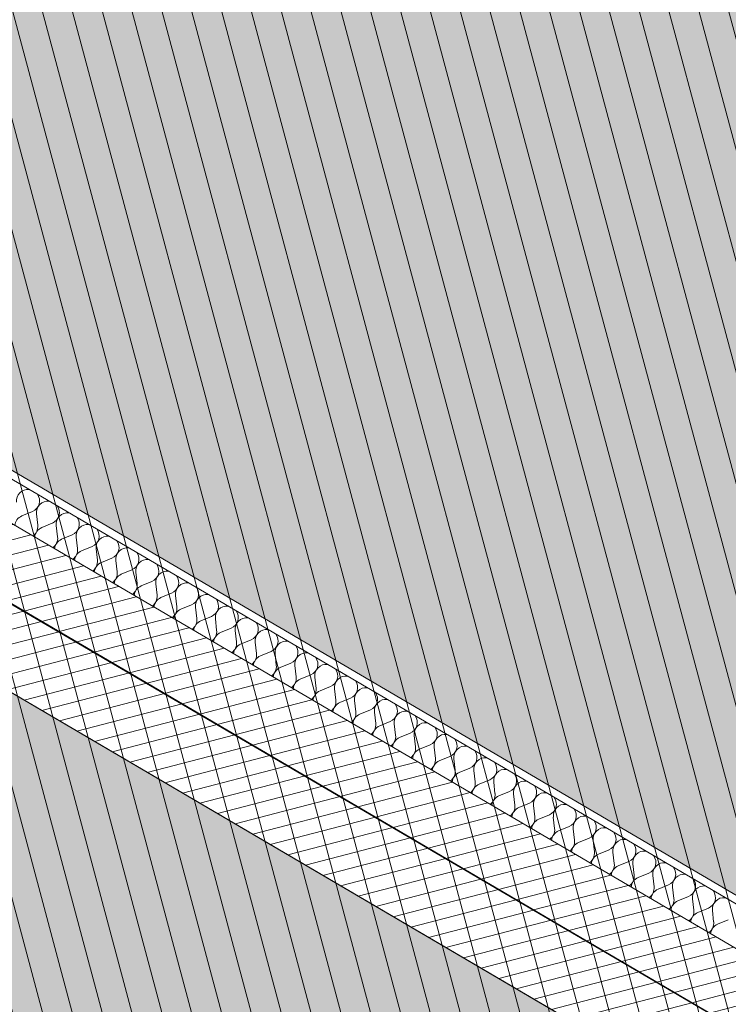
# Model space of a CAD drawing. Header units: millimetres. Extents: x -107151 to 48086, y -42122 to 43779.
# Tile 27 of 38: x -79062 to -77218, y 11307 to 13871. Entities that reach past the tile are written whole.
import ezdxf
from ezdxf.enums import TextEntityAlignment as Align

# ---------------------------------------------------------------- set-up
doc = ezdxf.new("R2010")
doc.units = ezdxf.units.MM
doc.header["$MEASUREMENT"] = 0
for name, color, linetype in [('01-STR_Dalles.ARCHI', 7, 'Continuous'), ('01-STR_Murs.ARCHI', 7, 'Continuous'), ('03-SURFACE _ Utile.ARCHI', 7, 'Continuous'), ('04-SOE_Faux Plafond.ARCHI', 7, 'Continuous'), ('04-SOE_Revetement de sol.ARCHI', 7, 'Continuous'), ('06-REP _ DESSIN.ARCHI', 7, 'Continuous'), ('Marques de Zone Archicad', 7, 'Continuous')]:
    doc.layers.add(name, color=color, linetype=linetype)
doc.styles.add('STYLE_GENERE_1', font='arial.ttf')
doc.styles.add('STYLE_GENERE_2', font='arial.ttf')

# ---------------------------------------------------------------- blocks, each defined once
blk = doc.blocks.new('Dalle_2_1', base_point=(-87430.6, 4298.7))
at = {"layer": '01-STR_Dalles.ARCHI', "color": 7, "linetype": 'Continuous', "lineweight": 5, "flags": 128}
blk.add_lwpolyline([(-87430.6, 4298.7), (-82255.2, 1307.4), (-82677.4, 463.1), (-75900.5, -3502.5), (-71923.2, 3207), (-71765.3, 3113.4), (-70549.2, 5164.8), (-77730.5, 9364.8), (-76774.8, 10994.8), (-81450.8, 13736.5), (-82582.8, 11814.7), (-81961.1, 11448.4), (-82923.4, 9806), (-83760.5, 10296.5), (-83793.1, 10243.2)], close=True, dxfattribs=at)
blk = doc.blocks.new('Dalle_3_1', base_point=(-81450.8, 13736.5))
at = {"layer": '01-STR_Dalles.ARCHI', "color": 7, "linetype": 'Continuous', "lineweight": 5, "flags": 128}
blk.add_lwpolyline([(-81450.8, 13736.5), (-76774.8, 10994.8), (-77730.5, 9364.8), (-70549.2, 5164.8), (-71764.2, 3115.1), (-57563.3, -5087.3), (-51088.4, 5963.1), (-54159.8, 7737.2), (-53645.2, 8618.4), (-70022.2, 18073.7), (-71719.5, 15174.9), (-72107.6, 15402.3), (-72517.3, 14703.1), (-74370.6, 15789.9), (-74299.5, 15912), (-75655.6, 16704.1), (-73659.6, 20151.2), (-76001.6, 21503.4), (-76966, 19867.3), (-77467.6, 20161.2), (-80618.1, 15094.6), (-80627.9, 15078.8), (-81350.6, 13901.5), (-81352.8, 13902.8)], close=True, dxfattribs=at)
blk = doc.blocks.new('Hall 01_VEFA_18_1', base_point=(-73137.1, 16213.4))
at = {"layer": '03-SURFACE _ Utile.ARCHI', "linetype": 'Continuous', "lineweight": 0, "true_color": 0xe4e4e4}
blk.add_hatch(color=254, dxfattribs=at).paths.add_polyline_path([(-75748.1, 16170.3), (-76693, 14553), (-79721.8, 16327.7), (-80475.3, 15116), (-79356.7, 14449.7), (-80050.8, 13266), (-76865.1, 11395.7), (-76102.7, 12696.6), (-71858.8, 10209.6), (-71050, 11589.8), (-73491.7, 13020.4), (-73544.8, 12929.9), (-73717.3, 13031), (-73616.5, 13203), (-75039.8, 14037.7), (-75140.9, 13865.1), (-75399.8, 14016.8), (-74262.8, 15957.8), (-74004, 15806.2), (-74104.8, 15634), (-72681.2, 14799.2), (-72175.5, 15662.3), (-71778.8, 15429.8), (-70743.9, 17197.4), (-74033.6, 19096.7)])
at = {"layer": 'Marques de Zone Archicad', "color": 7, "lineweight": 5}
for tag, height, style, p in [('ROOM_NAME', 125, 'STYLE_GENERE_2', (-73630.6, 16923.4)), ('measuredAreaCode', 100, 'STYLE_GENERE_1', (-73748.5, 16724.9)), ('DUMMY_861', 125, 'STYLE_GENERE_2', (-73151.9, 16675.6)), ('DUMMY_862', 100, 'STYLE_GENERE_1', (-73846.7, 16554.8)), ('DUMMY_863', 100, 'STYLE_GENERE_1', (-73576, 16398.6)), ('DUMMY_864', 100, 'STYLE_GENERE_1', (-73944.9, 16384.7)), ('DUMMY_865', 100, 'STYLE_GENERE_1', (-73608.2, 16190.4))]:
    blk.add_attdef(tag, text='', height=height, rotation=329.9997, dxfattribs=dict(at, style=style)).set_placement(p, align=Align.TOP_LEFT)
blk = doc.blocks.new('Local Tranfo._VEFA_20_1', base_point=(-79880.5, 10719))
at = {"layer": '03-SURFACE _ Utile.ARCHI', "linetype": 'Continuous', "lineweight": 0, "true_color": 0xe4e4e4}
blk.add_hatch(color=254, dxfattribs=at).paths.add_polyline_path([(-79008.1, 7975.5), (-77221.3, 11025), (-81550.8, 13566.8), (-82582.8, 11814.7), (-81960.2, 11449.9), (-82721.2, 10151.1)])
at = {"layer": 'Marques de Zone Archicad', "color": 7, "lineweight": 5}
for tag, height, style, p in [('ROOM_NAME', 125, 'STYLE_GENERE_2', (-80146.1, 11297.3)), ('measuredAreaCode', 100, 'STYLE_GENERE_1', (-80263.9, 11098.9)), ('DUMMY_862', 100, 'STYLE_GENERE_1', (-80362.1, 10928.8)), ('DUMMY_861', 125, 'STYLE_GENERE_2', (-79222.2, 10792.5)), ('DUMMY_863', 100, 'STYLE_GENERE_1', (-80460.3, 10758.7)), ('stFloorCovering_0', 100, 'STYLE_GENERE_1', (-80091.5, 10772.5)), ('stFloorCovering_1', 100, 'STYLE_GENERE_1', (-80123.7, 10564.3))]:
    blk.add_attdef(tag, text='', height=height, rotation=329.9997, dxfattribs=dict(at, style=style)).set_placement(p, align=Align.TOP_LEFT)
blk = doc.blocks.new('Dalle_19_1', base_point=(-80475.3, 15116))
at = {"layer": '04-SOE_Faux Plafond.ARCHI', "color": 252, "linetype": 'Continuous', "lineweight": 5, "flags": 128}
blk.add_lwpolyline([(-66579.2, 9195.7), (-70514.5, 11502), (-69240.6, 13676), (-71636.1, 15079.7), (-71519.8, 15278.1), (-72175.5, 15662.3), (-72680.7, 14798.9), (-74104.9, 15634.1), (-74004, 15806.2), (-74262.8, 15957.8), (-75399.8, 14016.8), (-75347.1, 13985.9), (-76102.7, 12696.6), (-76865.1, 11395.7), (-80050.8, 13266), (-79356.7, 14449.7), (-80475.3, 15116), (-77430.8, 20012.1)], dxfattribs=at)
blk = doc.blocks.new('Dalle_30_1', base_point=(-77430.8, 20012.1))
at = {"layer": '04-SOE_Revetement de sol.ARCHI', "color": 7, "linetype": 'Continuous', "lineweight": 5, "flags": 128}
blk.add_lwpolyline([(-77430.8, 20012.1), (-76229.2, 19308), (-77474.8, 17182.1), (-75748.1, 16170.3), (-75490.6, 16609.9), (-74292.2, 15907.7), (-75399.8, 14016.8), (-75140.9, 13865.1), (-75040.7, 14038.2), (-73616.5, 13203), (-73717.3, 13031), (-73544.8, 12929.9), (-73491.7, 13020.4), (-71050, 11589.8), (-71858.8, 10209.6), (-76102.7, 12696.6), (-76865.1, 11395.7), (-80050.8, 13266), (-79356.7, 14449.7), (-80475.3, 15116)], close=True, dxfattribs=at)
blk = doc.blocks.new('*X212')
at = {"layer": '01-STR_Murs.ARCHI', "color": 7, "linetype": 'Continuous', "lineweight": 5}
for p, q in [((-79028.9, 12590.2), (-79056.6, 12578.7)), ((-79018.5, 12584.2), (-79015.2, 12554.4)), ((-78977.2, 12559.9), (-79004.8, 12548.3)), ((-78966.8, 12553.8), (-78963.4, 12524)), ((-78925.4, 12529.5), (-78953.1, 12517.9)), ((-78915.1, 12523.4), (-78911.7, 12493.6)), ((-78873.7, 12499.1), (-78901.3, 12487.5)), ((-78863.3, 12493), (-78859.9, 12463.2)), ((-78821.9, 12468.7), (-78849.6, 12457.1)), ((-78811.6, 12462.7), (-78808.2, 12432.8)), ((-78770.2, 12438.4), (-78797.9, 12426.8)), ((-78759.8, 12432.3), (-78756.5, 12402.5)), ((-78718.4, 12408), (-78746.1, 12396.4)), ((-78708.1, 12401.9), (-78704.7, 12372.1)), ((-78666.7, 12377.6), (-78694.4, 12366)), ((-78656.4, 12371.5), (-78653, 12341.7)), ((-78615, 12347.2), (-78642.6, 12335.6)), ((-78604.6, 12341.1), (-78601.2, 12311.3)), ((-78563.2, 12316.8), (-78590.9, 12305.3)), ((-78552.9, 12310.8), (-78549.5, 12281)), ((-78511.5, 12286.5), (-78539.1, 12274.9)), ((-78501.1, 12280.4), (-78497.8, 12250.6)), ((-78459.7, 12256.1), (-78487.4, 12244.5)), ((-78449.4, 12250), (-78446, 12220.2)), ((-78408, 12225.7), (-78435.7, 12214.1)), ((-78397.6, 12219.6), (-78394.3, 12189.8)), ((-78356.3, 12195.3), (-78383.9, 12183.8)), ((-78345.9, 12189.3), (-78342.5, 12159.5)), ((-78304.5, 12165), (-78332.2, 12153.4)), ((-78294.2, 12158.9), (-78290.8, 12129.1)), ((-78252.8, 12134.6), (-78280.4, 12123)), ((-78242.4, 12128.5), (-78239, 12098.7)), ((-78201, 12104.2), (-78228.7, 12092.6)), ((-78190.7, 12098.1), (-78187.3, 12068.3)), ((-78149.3, 12073.8), (-78177, 12062.2)), ((-78138.9, 12067.8), (-78135.6, 12037.9)), ((-78097.5, 12043.5), (-78125.2, 12031.9)), ((-78087.2, 12037.4), (-78083.8, 12007.6)), ((-78045.8, 12013.1), (-78073.5, 12001.5)), ((-78035.5, 12007), (-78032.1, 11977.2)), ((-77994.1, 11982.7), (-78021.7, 11971.1)), ((-77983.7, 11976.6), (-77980.3, 11946.8)), ((-77942.3, 11952.3), (-77970, 11940.7)), ((-77932, 11946.2), (-77928.6, 11916.4)), ((-77890.6, 11921.9), (-77918.2, 11910.4)), ((-77880.2, 11915.9), (-77876.9, 11886.1)), ((-77838.8, 11891.6), (-77866.5, 11880)), ((-77828.5, 11885.5), (-77825.1, 11855.7)), ((-77787.1, 11861.2), (-77814.8, 11849.6)), ((-77776.7, 11855.1), (-77773.4, 11825.3)), ((-77735.3, 11830.8), (-77763, 11819.2)), ((-77725, 11824.7), (-77721.6, 11794.9)), ((-77683.6, 11800.4), (-77711.3, 11788.8)), ((-77673.3, 11794.4), (-77669.9, 11764.5)), ((-77631.9, 11770.1), (-77659.5, 11758.5)), ((-77621.5, 11764), (-77618.1, 11734.2)), ((-77580.1, 11739.7), (-77607.8, 11728.1)), ((-77569.8, 11733.6), (-77566.4, 11703.8)), ((-77528.4, 11709.3), (-77556.1, 11697.7)), ((-77518, 11703.2), (-77514.7, 11673.4)), ((-77476.6, 11678.9), (-77504.3, 11667.3)), ((-77466.3, 11672.8), (-77462.9, 11643)), ((-77424.9, 11648.5), (-77452.6, 11637)), ((-77414.5, 11642.5), (-77411.2, 11612.7)), ((-77373.2, 11618.2), (-77400.8, 11606.6)), ((-77362.8, 11612.1), (-77359.4, 11582.3)), ((-77321.4, 11587.8), (-77349.1, 11576.2)), ((-77311.1, 11581.7), (-77307.7, 11551.9)), ((-77269.7, 11557.4), (-77297.3, 11545.8)), ((-77259.3, 11551.3), (-77256, 11521.5)), ((-77217.9, 11527), (-77245.6, 11515.5))]:
    blk.add_line(p, q, dxfattribs=at)
for centre, start, end in [((-79040.5, 12617.9), 83.8826, 186.453), ((-79040.5, 12617.9), 292.7132, 35.2837), ((-78988.7, 12587.5), 83.8826, 186.453), ((-78988.7, 12587.5), 292.7132, 35.2837), ((-79045, 12551), 112.7132, 174.5394), ((-78937, 12557.2), 83.8826, 186.453), ((-78937, 12557.2), 292.7132, 35.2837), ((-79045, 12551), 304.6269, 6.453), ((-78993.2, 12520.6), 112.7132, 174.5394), ((-78885.3, 12526.8), 83.8826, 186.453), ((-78885.3, 12526.8), 292.7132, 35.2837), ((-78993.2, 12520.6), 304.6269, 6.453), ((-78941.5, 12490.2), 112.7132, 174.5394), ((-78833.5, 12496.4), 83.8826, 186.453), ((-78941.5, 12490.2), 304.6269, 6.453), ((-78833.5, 12496.4), 292.7132, 35.2837), ((-78781.8, 12466), 83.8826, 186.453), ((-78889.8, 12459.9), 112.7132, 174.5394), ((-78781.8, 12466), 292.7132, 35.2837), ((-78730, 12435.7), 83.8826, 186.453), ((-78889.8, 12459.9), 304.6269, 6.453), ((-78838, 12429.5), 112.7132, 174.5394), ((-78730, 12435.7), 292.7132, 35.2837), ((-78838, 12429.5), 304.6269, 6.453), ((-78786.3, 12399.1), 112.7132, 174.5394), ((-78678.3, 12405.3), 83.8826, 186.453), ((-78678.3, 12405.3), 292.7132, 35.2837), ((-78786.3, 12399.1), 304.6269, 6.453), ((-78734.5, 12368.7), 112.7132, 174.5394), ((-78626.5, 12374.9), 83.8826, 186.453), ((-78626.5, 12374.9), 292.7132, 35.2837), ((-78734.5, 12368.7), 304.6269, 6.453), ((-78682.8, 12338.3), 112.7132, 174.5394), ((-78574.8, 12344.5), 83.8826, 186.453), ((-78574.8, 12344.5), 292.7132, 35.2837), ((-78682.8, 12338.3), 304.6269, 6.453), ((-78631, 12308), 112.7132, 174.5394), ((-78523.1, 12314.1), 83.8826, 186.453), ((-78631, 12308), 304.6269, 6.453), ((-78523.1, 12314.1), 292.7132, 35.2837), ((-78471.3, 12283.8), 83.8826, 186.453), ((-78579.3, 12277.6), 112.7132, 174.5394), ((-78471.3, 12283.8), 292.7132, 35.2837), ((-78579.3, 12277.6), 304.6269, 6.453), ((-78527.6, 12247.2), 112.7132, 174.5394), ((-78419.6, 12253.4), 83.8826, 186.453), ((-78419.6, 12253.4), 292.7132, 35.2837), ((-78527.6, 12247.2), 304.6269, 6.453), ((-78475.8, 12216.8), 112.7132, 174.5394), ((-78367.8, 12223), 83.8826, 186.453), ((-78367.8, 12223), 292.7132, 35.2837), ((-78475.8, 12216.8), 304.6269, 6.453), ((-78424.1, 12186.5), 112.7132, 174.5394), ((-78316.1, 12192.6), 83.8826, 186.453), ((-78316.1, 12192.6), 292.7132, 35.2837), ((-78424.1, 12186.5), 304.6269, 6.453), ((-78372.3, 12156.1), 112.7132, 174.5394), ((-78264.4, 12162.3), 83.8826, 186.453), ((-78372.3, 12156.1), 304.6269, 6.453), ((-78264.4, 12162.3), 292.7132, 35.2837), ((-78212.6, 12131.9), 83.8826, 186.453), ((-78320.6, 12125.7), 112.7132, 174.5394), ((-78212.6, 12131.9), 292.7132, 35.2837), ((-78160.9, 12101.5), 83.8826, 186.453), ((-78320.6, 12125.7), 304.6269, 6.453), ((-78268.9, 12095.3), 112.7132, 174.5394), ((-78160.9, 12101.5), 292.7132, 35.2837), ((-78268.9, 12095.3), 304.6269, 6.453), ((-78217.1, 12064.9), 112.7132, 174.5394), ((-78109.1, 12071.1), 83.8826, 186.453), ((-78109.1, 12071.1), 292.7132, 35.2837), ((-78217.1, 12064.9), 304.6269, 6.453), ((-78165.4, 12034.6), 112.7132, 174.5394), ((-78057.4, 12040.7), 83.8826, 186.453), ((-78057.4, 12040.7), 292.7132, 35.2837), ((-78165.4, 12034.6), 304.6269, 6.453), ((-78113.6, 12004.2), 112.7132, 174.5394), ((-78005.6, 12010.4), 83.8826, 186.453), ((-78005.6, 12010.4), 292.7132, 35.2837), ((-78113.6, 12004.2), 304.6269, 6.453), ((-77953.9, 11980), 83.8826, 186.453), ((-78061.9, 11973.8), 112.7132, 174.5394), ((-78061.9, 11973.8), 304.6269, 6.453), ((-77953.9, 11980), 292.7132, 35.2837), ((-77902.2, 11949.6), 83.8826, 186.453), ((-78010.1, 11943.4), 112.7132, 174.5394), ((-77902.2, 11949.6), 292.7132, 35.2837), ((-78010.1, 11943.4), 304.6269, 6.453), ((-77958.4, 11913.1), 112.7132, 174.5394), ((-77850.4, 11919.2), 83.8826, 186.453), ((-77850.4, 11919.2), 292.7132, 35.2837), ((-77958.4, 11913.1), 304.6269, 6.453), ((-77906.7, 11882.7), 112.7132, 174.5394), ((-77798.7, 11888.9), 83.8826, 186.453), ((-77798.7, 11888.9), 292.7132, 35.2837), ((-77906.7, 11882.7), 304.6269, 6.453), ((-77854.9, 11852.3), 112.7132, 174.5394), ((-77746.9, 11858.5), 83.8826, 186.453), ((-77746.9, 11858.5), 292.7132, 35.2837), ((-77854.9, 11852.3), 304.6269, 6.453), ((-77803.2, 11821.9), 112.7132, 174.5394), ((-77695.2, 11828.1), 83.8826, 186.453), ((-77803.2, 11821.9), 304.6269, 6.453), ((-77695.2, 11828.1), 292.7132, 35.2837), ((-77643.4, 11797.7), 83.8826, 186.453), ((-77751.4, 11791.6), 112.7132, 174.5394), ((-77643.4, 11797.7), 292.7132, 35.2837), ((-77591.7, 11767.4), 83.8826, 186.453), ((-77751.4, 11791.6), 304.6269, 6.453), ((-77699.7, 11761.2), 112.7132, 174.5394), ((-77591.7, 11767.4), 292.7132, 35.2837), ((-77699.7, 11761.2), 304.6269, 6.453), ((-77648, 11730.8), 112.7132, 174.5394), ((-77540, 11737), 83.8826, 186.453), ((-77540, 11737), 292.7132, 35.2837), ((-77648, 11730.8), 304.6269, 6.453), ((-77596.2, 11700.4), 112.7132, 174.5394), ((-77488.2, 11706.6), 83.8826, 186.453), ((-77488.2, 11706.6), 292.7132, 35.2837), ((-77596.2, 11700.4), 304.6269, 6.453), ((-77544.5, 11670), 112.7132, 174.5394), ((-77436.5, 11676.2), 83.8826, 186.453), ((-77544.5, 11670), 304.6269, 6.453), ((-77436.5, 11676.2), 292.7132, 35.2837), ((-77384.7, 11645.8), 83.8826, 186.453), ((-77492.7, 11639.7), 112.7132, 174.5394), ((-77492.7, 11639.7), 304.6269, 6.453), ((-77384.7, 11645.8), 292.7132, 35.2837), ((-77333, 11615.5), 83.8826, 186.453), ((-77441, 11609.3), 112.7132, 174.5394), ((-77333, 11615.5), 292.7132, 35.2837), ((-77441, 11609.3), 304.6269, 6.453), ((-77389.2, 11578.9), 112.7132, 174.5394), ((-77281.3, 11585.1), 83.8826, 186.453), ((-77281.3, 11585.1), 292.7132, 35.2837), ((-77389.2, 11578.9), 304.6269, 6.453), ((-77337.5, 11548.5), 112.7132, 174.5394), ((-77229.5, 11554.7), 83.8826, 186.453), ((-77337.5, 11548.5), 304.6269, 6.453), ((-77285.8, 11518.2), 112.7132, 174.5394), ((-77285.8, 11518.2), 304.6269, 6.453), ((-77234, 11487.8), 112.7132, 174.5394)]:
    blk.add_arc(centre, 30, start, end, dxfattribs=at)
blk = doc.blocks.new('Mur_30_1', base_point=(-76865.1, 11395.7))
at = {"layer": '01-STR_Murs.ARCHI', "linetype": 'Continuous', "lineweight": 0, "true_color": 0x000000}
h = blk.add_hatch(dxfattribs=at)
h.set_pattern_fill('Hachure_simple_0001', color=18, style=0, pattern_type=2)
h.set_pattern_definition([(194.583113, (0, 0), (-9.441905, 36.291878), [])])
h.paths.add_polyline_path([(-80306, 13067.9), (-76913.3, 11076.1), (-76822.3, 11231.4), (-80215, 13223.2)])
at = {"layer": '01-STR_Murs.ARCHI', "color": 7, "linetype": 'Continuous', "lineweight": 5}
for p, q in [((-76875.2, 11378.4), (-80078.2, 13258.8)), ((-76908.5, 11282), (-80215, 13223.2))]:
    blk.add_line(p, q, dxfattribs=at)
at = {"layer": '01-STR_Murs.ARCHI', "color": 7, "linetype": 'Continuous', "lineweight": 5, "flags": 128}
for points in [[(-81621.7, 13840.4), (-76913.3, 11076.1)], [(-76865.1, 11395.7), (-80050.8, 13266)]]:
    blk.add_lwpolyline(points, dxfattribs=at)
at = {"layer": '01-STR_Murs.ARCHI', "color": 7, "lineweight": 5}
blk.add_blockref('*X212', (0, 0), dxfattribs=at)
blk = doc.blocks.new('Mur_37_1', base_point=(-81621.7, 13840.4))
at = {"layer": '01-STR_Murs.ARCHI', "linetype": 'Continuous', "lineweight": 0, "true_color": 0x000000}
h = blk.add_hatch(dxfattribs=at)
h.set_pattern_fill('Hachure_simple_0001', color=18, style=0, pattern_type=2)
h.set_pattern_definition([(14.583113, (0, 0), (-9.441905, 36.291878), [])])
h.paths.add_polyline_path([(-76947.8, 11096.3), (-81449.3, 13739.1), (-81550.8, 13566.8), (-77048.9, 10923.8)])
at = {"layer": '01-STR_Murs.ARCHI', "color": 7, "linetype": 'Continuous', "lineweight": 5, "flags": 128}
for points in [[(-76775.3, 10995.1), (-81449.3, 13739.1)], [(-81550.8, 13566.8), (-77221.3, 11025)]]:
    blk.add_lwpolyline(points, dxfattribs=at)

msp = doc.modelspace()

# ---------------------------------------------------------------- hatches: boundary and pattern name
at = {"layer": '06-REP _ DESSIN.ARCHI', "linetype": 'Continuous', "lineweight": 5}
h = msp.add_hatch(dxfattribs=at)
h.set_pattern_fill('Diagonales_0001', color=252, style=0, pattern_type=2)
h.set_pattern_definition([(104.9997, (-79064.295, 5139.94), (72.44453, 19.41107), [])])
h.paths.add_polyline_path([(-81550.766, 13566.783), (-77430.767, 20012.104), (-77006.217, 19763.34), (-76001.621, 21503.36), (-73659.618, 20151.21), (-74197.457, 19173.019), (-70743.889, 17197.355), (-71778.758, 15429.814), (-72175.503, 15662.285), (-73666.908, 13116.988), (-71049.983, 11589.75), (-72010.466, 9950.766), (-71273.442, 9520.854), (-73023.866, 6489.085), (-70797.185, 5188.781), (-71958.72, 3343.217), (-75888.912, -3286.91), (-82427.232, 536.761), (-82006.099, 1387.343), (-87331.405, 4460.821), (-83760.493, 10296.475), (-82923.443, 9806.01), (-81960.237, 11449.852), (-82582.839, 11814.663)])

# ---------------------------------------------------------------- linework, layer by layer
at = {"layer": '03-SURFACE _ Utile.ARCHI', "color": 254, "linetype": 'Continuous', "lineweight": 0, "true_color": 0xe4e4e4, "flags": 128}
msp.add_lwpolyline([(-75748.079, 16170.348), (-76693.004, 14552.98), (-79721.801, 16327.69), (-80475.271, 15115.968), (-79356.726, 14449.713), (-80050.813, 13265.973), (-76865.094, 11395.66), (-76102.696, 12696.628)], dxfattribs=at)
msp.add_lwpolyline([(-79008.134, 7975.46), (-77221.284, 11024.976), (-81550.766, 13566.783), (-82582.839, 11814.663), (-81960.237, 11449.852), (-82721.219, 10151.126)], close=True, dxfattribs=at)

# ---------------------------------------------------------------- block references
at = {"layer": '01-STR_Dalles.ARCHI', "color": 7, "linetype": 'Continuous', "lineweight": 5}
for name, p in [('Dalle_3_1', (-81450.775, 13736.534)), ('Dalle_2_1', (-87430.594, 4298.725))]:
    msp.add_blockref(name, p, dxfattribs=at)
at = {"layer": '01-STR_Murs.ARCHI', "color": 7, "lineweight": 5}
for name, p in [('Mur_30_1', (-76865.094, 11395.66)), ('Mur_37_1', (-81621.731, 13840.367))]:
    msp.add_blockref(name, p, dxfattribs=at)
at = {"layer": '03-SURFACE _ Utile.ARCHI', "color": 7, "linetype": 'Continuous', "lineweight": 5}
for name, p in [('Hall 01_VEFA_18_1', (-73137.148, 16213.405)), ('Local Tranfo._VEFA_20_1', (-79880.543, 10718.966))]:
    msp.add_blockref(name, p, dxfattribs=at)
at = {"layer": '04-SOE_Faux Plafond.ARCHI', "color": 252, "linetype": 'Continuous', "lineweight": 5}
msp.add_blockref('Dalle_19_1', (-80475.271, 15115.968), dxfattribs=at)
at = {"layer": '04-SOE_Revetement de sol.ARCHI', "color": 7, "linetype": 'Continuous', "lineweight": 5}
msp.add_blockref('Dalle_30_1', (-77430.767, 20012.104), dxfattribs=at)

doc.saveas('drawing.dxf')
